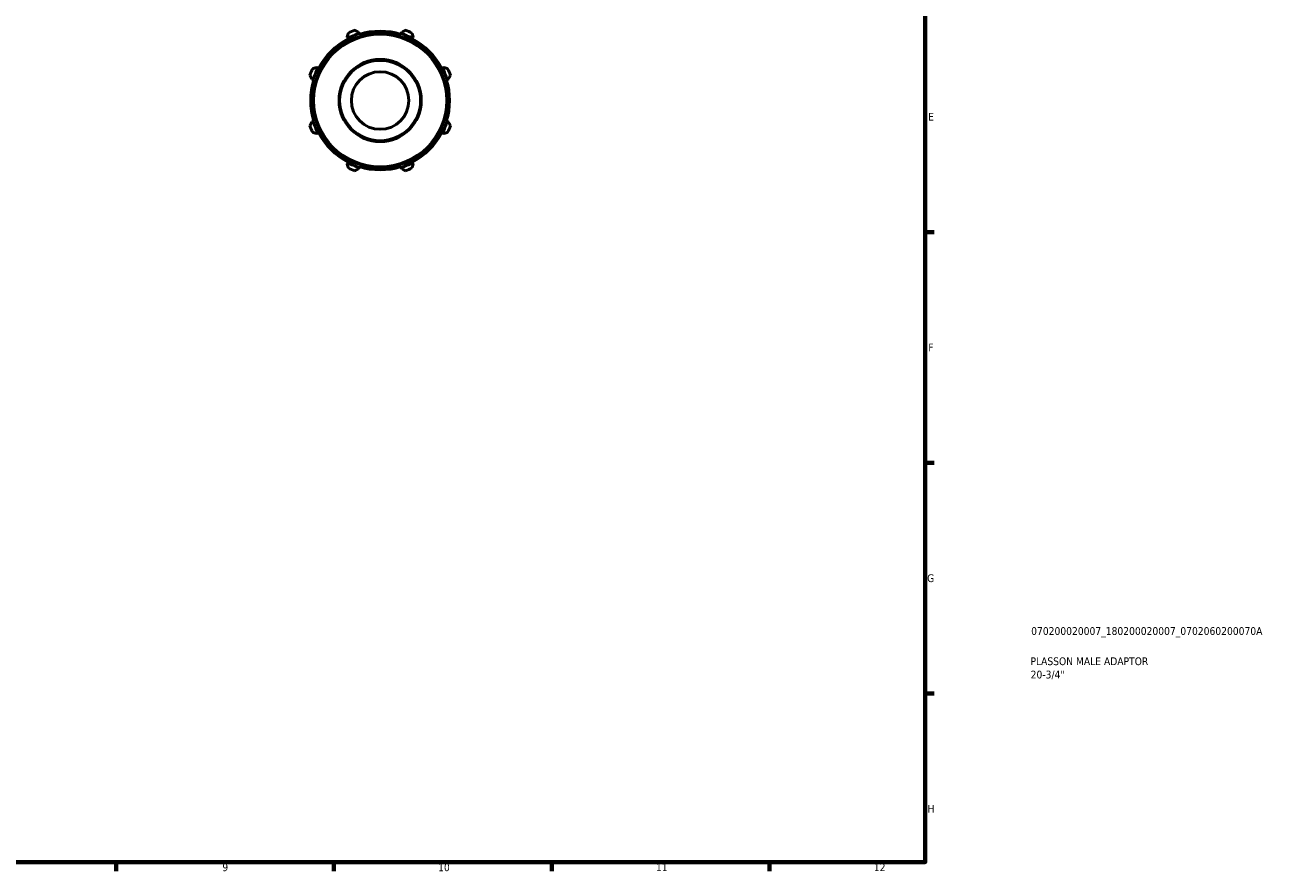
# Model space of a CAD drawing. Header units: millimetres. Extents: x 0 to 931, y 0 to 594.
# Tile 3 of 4: x 531 to 931, y 17 to 289. Entities that reach past the tile are written whole.
import ezdxf

# ---------------------------------------------------------------- set-up
doc = ezdxf.new("R2010")
doc.units = ezdxf.units.MM
for name, color, linetype, lineweight in [('Border (ISO)', 7, 'Continuous', 70), ('Title (ISO)', 7, 'Continuous', 50), ('Visible (ISO)', 7, 'Continuous', 50), ('Visible Narrow (ISO)', 7, 'Continuous', 35)]:
    doc.layers.add(name, color=color, linetype=linetype, lineweight=lineweight)
doc.styles.add('Note Text (ISO)', font='tahoma.ttf')

# ---------------------------------------------------------------- blocks, each defined once
blk = doc.blocks.new('Borders Default Border')
at = {"layer": 'Border (ISO)'}
for p, q in [((821, 222.75), (823.9, 222.75)), ((821, 148.5), (823.9, 148.5)), ((821, 74.25), (823.9, 74.25)), ((560.67, 20), (560.67, 17.1)), ((630.75, 20), (630.75, 17.1)), ((700.83, 20), (700.83, 17.1)), ((770.92, 20), (770.92, 17.1))]:
    blk.add_line(p, q, dxfattribs=at)
at = {"layer": 'Border (ISO)', "flags": 128}
blk.add_lwpolyline([(20, 20), (20, 574), (821, 574), (821, 20), (20, 20)], dxfattribs=at)
at = {"layer": 'Border (ISO)', "color": 232, "true_color": 0xca0064, "char_height": 2.5, "attachment_point": 7, "style": 'Note Text (ISO)'}
for s, insert in [('E', (821.94, 258.63)), ('F', (822, 184.38)), ('G', (821.61, 110.08)), ('H', (821.74, 35.88)), ('9', (594.88, 17.05)), ('10', (664.29, 17.05)), ('11', (734.37, 17.1)), ('12', (804.46, 17.1))]:
    blk.add_mtext(s, dxfattribs=dict(at, insert=insert))
blk = doc.blocks.new('Title Blocks ISO')
at = {"layer": 'Title (ISO)', "color": 232, "true_color": 0xca0064, "style": 'Note Text (ISO)'}
for tag, p in [('PART_NUMBER_001', (34.08, 73.13)), ('DESCRIPTION_001', (33.84, 63.4)), ('DESCRIPTION_002', (33.91, 59.12))]:
    blk.add_attdef(tag, p, '', height=2.5, dxfattribs=at)

msp = doc.modelspace()

# ---------------------------------------------------------------- linework, layer by layer
at = {"layer": 'Visible (ISO)'}
for p, q in [((635.004, 285.543), (635.226, 285.117)), ((635.226, 285.117), (635.337, 284.905)), ((638.859, 286.622), (638.715, 287.08)), ((638.931, 286.393), (638.859, 286.622)), ((652.427, 286.622), (652.355, 286.393)), ((652.571, 287.08), (652.427, 286.622)), ((655.949, 284.905), (656.06, 285.117)), ((656.06, 285.117), (656.282, 285.543)), ((623.669, 272.035), (624.127, 271.89)), ((624.127, 271.89), (624.356, 271.818)), ((625.632, 275.524), (625.206, 275.745)), ((625.845, 275.413), (625.632, 275.524)), ((665.654, 275.524), (665.441, 275.413)), ((666.08, 275.745), (665.654, 275.524)), ((666.93, 271.818), (667.159, 271.89)), ((667.159, 271.89), (667.617, 272.035)), ((624.127, 258.323), (623.669, 258.178)), ((624.356, 258.395), (624.127, 258.323)), ((667.159, 258.323), (666.93, 258.395)), ((667.617, 258.178), (667.159, 258.323)), ((625.206, 254.468), (625.632, 254.689)), ((625.632, 254.689), (625.845, 254.8)), ((665.441, 254.8), (665.654, 254.689)), ((665.654, 254.689), (666.08, 254.468)), ((635.226, 245.096), (635.004, 244.67)), ((635.337, 245.308), (635.226, 245.096)), ((638.859, 243.591), (638.931, 243.82)), ((652.355, 243.82), (652.427, 243.591)), ((656.06, 245.096), (655.949, 245.308)), ((656.282, 244.67), (656.06, 245.096)), ((638.715, 243.133), (638.859, 243.591)), ((652.427, 243.591), (652.571, 243.133))]:
    msp.add_line(p, q, dxfattribs=at)
for radius in [21.6, 13.22, 9.254]:
    msp.add_circle((645.643, 265.107), radius, dxfattribs=at)
for radius, start, end in [(22.32, 117.5, 152.5), (22.56, 107.5, 117.5), (24, 109.79198, 115.20802), (22.32, 72.5, 107.5), (22.56, 62.5, 72.5), (24, 64.79198, 70.20802), (22.32, 27.5, 62.5), (24, 154.79198, 160.20802), (22.32, 162.5, 197.5), (22.56, 152.5, 162.5), (22.56, 17.5, 27.5), (22.32, 342.5, 17.5), (24, 19.79198, 25.20802), (24, 199.79198, 205.20802), (22.56, 197.5, 207.5), (22.56, 332.5, 342.5), (24, 334.79198, 340.20802), (22.32, 207.5, 242.5), (22.32, 297.5, 332.5), (22.56, 242.5, 252.5), (22.32, 252.5, 287.5), (22.56, 287.5, 297.5), (24, 244.79198, 250.20802), (24, 289.79198, 295.20802)]:
    msp.add_arc((645.643, 265.107), radius, start, end, dxfattribs=at)
for points, weights in [([(635.421, 286.821), (635.208, 286.169), (635.004, 285.543)], [1.01589660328, 1.01130664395, 1.00591559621]), ([(638.715, 287.08), (638.128, 287.378), (637.516, 287.689)], [1.00591559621, 1.01130664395, 1.01589660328]), ([(653.769, 287.689), (653.158, 287.378), (652.571, 287.08)], [1.01589660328, 1.01130664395, 1.00591559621]), ([(656.282, 285.543), (656.077, 286.169), (655.865, 286.821)], [1.00591559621, 1.01130664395, 1.01589660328]), ([(623.061, 273.233), (623.371, 272.622), (623.669, 272.035)], [1.01589660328, 1.01130664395, 1.00591559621]), ([(625.206, 275.745), (624.58, 275.541), (623.928, 275.328)], [1.00591559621, 1.01130664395, 1.01589660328]), ([(667.357, 275.328), (666.705, 275.541), (666.08, 275.745)], [1.01589660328, 1.01130664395, 1.00591559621]), ([(667.617, 272.035), (667.915, 272.622), (668.225, 273.233)], [1.00591559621, 1.01130664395, 1.01589660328]), ([(623.669, 258.178), (623.371, 257.591), (623.061, 256.98)], [1.00591559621, 1.01130664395, 1.01589660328]), ([(668.225, 256.98), (667.915, 257.591), (667.617, 258.178)], [1.01589660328, 1.01130664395, 1.00591559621]), ([(623.928, 254.885), (624.58, 254.672), (625.206, 254.468)], [1.01589660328, 1.01130664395, 1.00591559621]), ([(666.08, 254.468), (666.705, 254.672), (667.357, 254.885)], [1.00591559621, 1.01130664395, 1.01589660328]), ([(635.004, 244.67), (635.208, 244.044), (635.421, 243.392)], [1.00591559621, 1.01130664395, 1.01589660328]), ([(655.865, 243.392), (656.077, 244.044), (656.282, 244.67)], [1.01589660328, 1.01130664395, 1.00591559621]), ([(637.516, 242.524), (638.128, 242.835), (638.715, 243.133)], [1.01589660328, 1.01130664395, 1.00591559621]), ([(652.571, 243.133), (653.158, 242.835), (653.769, 242.524)], [1.00591559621, 1.01130664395, 1.01589660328])]:
    msp.add_rational_spline(points, weights, degree=2, dxfattribs=at)
at = {"layer": 'Visible Narrow (ISO)'}
for radius in [21.2, 12.82]:
    msp.add_circle((645.643, 265.107), radius, dxfattribs=at)

# ---------------------------------------------------------------- block references
msp.add_blockref('Borders Default Border', (0, 0))
msp.add_blockref('Title Blocks ISO', (821, 20)).add_auto_attribs({'PART_NUMBER_001': '070200020007_180200020007_0702060200070A', 'DESCRIPTION_001': 'PLASSON MALE ADAPTOR', 'DESCRIPTION_002': '20-3/4"'})

doc.saveas('drawing.dxf')
